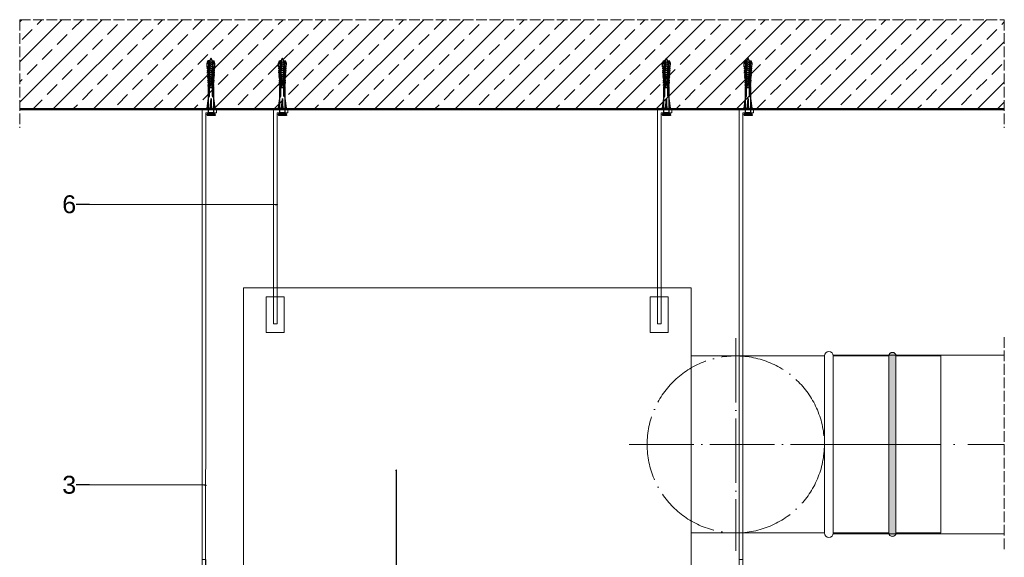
# Model space of a CAD drawing. Header units: millimetres. Extents: x 2242 to 4133, y 3505 to 4669.
# Tile 2 of 3: x 2242 to 3342, y 4068 to 4669. Entities that reach past the tile are written whole.
import ezdxf
from ezdxf import colors
from ezdxf.entities.mleader import LeaderData, LeaderLine
from ezdxf.math import Vec2, Vec3

# ---------------------------------------------------------------- set-up
doc = ezdxf.new("R2010")
doc.units = ezdxf.units.MM
doc.linetypes.add('ACAD_ISO02W100', pattern=[15, 12, -3])
doc.linetypes.add('ACAD_ISO04W100', pattern=[30, 24, -3, 0, -3])
for name, color, linetype, lineweight in [('_RIGIPS AKCESORIA', 7, 'Continuous', 15), ('_RIGIPS KONSTRUKCJA', 7, 'Continuous', 50), ('Koniec', 7, 'ACAD_ISO02W100', 9), ('kreskowanie', 7, 'Continuous', 15), ('os', 7, 'ACAD_ISO04W100', 9), ('Wymiary', 7, 'Continuous', 18)]:
    doc.layers.add(name, color=color, linetype=linetype, lineweight=lineweight)
doc.layers.add('wełna', color=7, linetype='BATTING')
doc.styles.get("Standard").update_dxf_attribs({"font": 'arial.ttf'})
doc.linetypes.add('BATTING', pattern='A,0.00254,-2.54,[134,ltypeshp.shx,S=2.54,R=0,X=-2.54,Y=0],-5.08,[134,ltypeshp.shx,S=2.54,R=180,X=2.54,Y=0],-2.54', length=10.16254)

# ---------------------------------------------------------------- blocks, each defined once
blk = doc.blocks.new('wieszak')
for p, q in [((2361.6, 5698), (2361.5, 5382.8)), ((2365.6, 5698), (2365.5, 5382.8)), ((2361.5, 5474.3), (2361.5, 5337)), ((2365.6, 5474.3), (2365.5, 5340.7)), ((2365.5, 5382.8), (2361.5, 5382.8)), ((2346.9, 5335.7), (2336.1, 5354.5)), ((2352.2, 5334.5), (2339.5, 5356.5))]:
    blk.add_line(p, q)
blk.add_lwpolyline([(2365.5, 5474.3), (2361.5, 5474.3)], close=True)
at = {"color": 253, "lineweight": 0}
for points in [[(2344.6, 5459), (2344.8, 5459.6)], [(2346.6, 5458.4), (2346.5, 5458.4), (2346.3, 5458.5), (2346.2, 5458.5), (2346.1, 5458.5), (2346, 5458.6), (2345.9, 5458.6), (2345.8, 5458.6), (2345.7, 5458.7), (2345.6, 5458.7), (2345.5, 5458.7), (2345.5, 5458.7), (2345.4, 5458.8), (2345.3, 5458.8), (2345.2, 5458.8), (2345.2, 5458.8), (2345.1, 5458.9), (2345, 5458.9), (2345, 5458.9), (2344.9, 5458.9), (2344.9, 5458.9), (2344.8, 5458.9), (2344.8, 5459), (2344.8, 5459), (2344.7, 5459), (2344.7, 5459), (2344.7, 5459), (2344.7, 5459), (2344.6, 5459), (2344.6, 5459), (2344.6, 5459), (2344.6, 5459), (2344.6, 5459), (2344.7, 5459), (2344.7, 5459), (2344.7, 5459), (2344.7, 5459), (2344.8, 5459), (2344.8, 5459), (2344.8, 5459), (2344.9, 5459), (2344.9, 5458.9), (2345, 5458.9), (2345, 5458.9), (2345.1, 5458.9), (2345.2, 5458.9), (2345.2, 5458.9), (2345.3, 5458.8), (2345.4, 5458.8), (2345.5, 5458.8), (2345.5, 5458.8), (2345.6, 5458.7), (2345.7, 5458.7), (2345.8, 5458.7), (2345.9, 5458.7), (2346, 5458.6), (2346.1, 5458.6), (2346.2, 5458.6), (2346.3, 5458.5), (2346.5, 5458.5), (2346.6, 5458.5), (2354.4, 5456.1), (2354.4, 5456)], [(2346.7, 5459), (2354.8, 5456.5), (2354.8, 5456.6), (2346.7, 5459), (2346.6, 5459.1), (2346.5, 5459.1), (2346.4, 5459.1), (2346.3, 5459.2), (2346.2, 5459.2), (2346.1, 5459.2), (2346, 5459.3), (2345.9, 5459.3), (2345.8, 5459.3), (2345.7, 5459.3), (2345.6, 5459.4), (2345.5, 5459.4), (2345.5, 5459.4), (2345.4, 5459.4), (2345.3, 5459.4), (2345.3, 5459.5), (2345.2, 5459.5), (2345.1, 5459.5), (2345.1, 5459.5), (2345, 5459.5), (2345, 5459.5), (2345, 5459.5), (2344.9, 5459.6), (2344.9, 5459.6), (2344.9, 5459.6), (2344.8, 5459.6), (2344.8, 5459.6), (2344.8, 5459.6), (2344.8, 5459.6), (2344.8, 5459.6), (2344.8, 5459.6), (2344.8, 5459.6), (2344.8, 5459.6), (2344.8, 5459.6), (2344.9, 5459.6), (2344.9, 5459.5), (2344.9, 5459.5), (2345, 5459.5), (2345, 5459.5), (2345, 5459.5), (2345.1, 5459.5), (2345.1, 5459.5), (2345.2, 5459.4), (2345.3, 5459.4), (2345.3, 5459.4), (2345.4, 5459.4), (2345.5, 5459.4), (2345.5, 5459.3), (2345.6, 5459.3), (2345.7, 5459.3), (2345.8, 5459.3), (2345.9, 5459.2), (2346, 5459.2), (2346.1, 5459.2), (2346.2, 5459.1), (2346.3, 5459.1), (2346.4, 5459.1), (2346.5, 5459), (2346.6, 5459), (2346.7, 5459)], [(2345.1, 5458.9), (2345.3, 5459.5)], [(2345.1, 5458.8), (2345.3, 5459.4)], [(2346.7, 5459), (2346.6, 5458.4), (2354.4, 5456)], [(2346.6, 5458.5), (2346.7, 5459)], [(2354.4, 5456.1), (2354.6, 5456), (2354.8, 5455.9)], [(2354.8, 5455.9), (2354.6, 5456), (2354.4, 5456)], [(2354.5, 5456), (2354.5, 5456.1)], [(2354.6, 5456), (2354.6, 5456)], [(2355.2, 5456.4), (2355, 5456.5), (2354.8, 5456.6)], [(2354.8, 5456.5), (2355, 5456.5), (2355.2, 5456.4)], [(2354.9, 5456.5), (2354.9, 5456.6)], [(2355, 5456.5), (2355, 5456.5)], [(2355.1, 5456.4), (2355.1, 5456.5)], [(2355.2, 5456.4), (2373, 5442.5), (2373, 5442.6), (2355.2, 5456.4), (2355.2, 5456.4)], [(2355.2, 5456.4), (2355.2, 5456.4)], [(2354.7, 5455.9), (2354.7, 5456)], [(2372, 5442.5), (2354.8, 5455.9), (2354.8, 5455.9), (2372, 5442.6), (2372, 5442.5)], [(2354.8, 5455.9), (2354.8, 5455.9)], [(2361.6, 5450.6), (2362, 5451.1)], [(2363.4, 5449.2), (2363.4, 5449.2), (2363.5, 5449.1), (2363.6, 5449), (2363.7, 5449), (2363.7, 5448.9), (2363.8, 5448.9), (2363.9, 5448.8), (2363.9, 5448.8), (2364, 5448.7), (2364.1, 5448.7), (2364.1, 5448.6), (2364.2, 5448.5), (2364.3, 5448.5), (2364.3, 5448.4), (2364.4, 5448.4), (2364.5, 5448.4), (2364.5, 5448.3), (2364.6, 5448.3), (2364.6, 5448.2), (2364.7, 5448.2), (2364.7, 5448.2), (2364.8, 5448.1), (2364.8, 5448.1), (2364.9, 5448), (2364.9, 5448), (2364.9, 5448), (2365, 5448), (2365, 5447.9), (2365, 5447.9), (2365.1, 5447.9), (2365.1, 5447.9), (2365.1, 5447.9), (2365.1, 5447.9), (2365.1, 5447.8), (2365.1, 5447.8), (2365.1, 5447.8), (2365.2, 5447.8), (2365.2, 5447.8), (2365.1, 5447.8), (2365.1, 5447.8), (2365.1, 5447.9), (2365.1, 5447.9), (2365.1, 5447.9), (2365.1, 5447.9), (2365, 5447.9), (2365, 5447.9), (2365, 5448), (2364.9, 5448), (2364.9, 5448), (2364.9, 5448), (2364.8, 5448.1), (2364.8, 5448.1), (2364.7, 5448.2), (2364.7, 5448.2), (2364.6, 5448.2), (2364.6, 5448.3), (2364.5, 5448.3), (2364.5, 5448.4), (2364.4, 5448.4), (2364.4, 5448.4), (2364.3, 5448.5), (2364.2, 5448.5), (2364.2, 5448.6), (2364.1, 5448.7), (2364, 5448.7), (2364, 5448.8), (2363.9, 5448.8), (2363.8, 5448.9), (2363.8, 5448.9), (2363.7, 5449), (2363.6, 5449), (2363.5, 5449.1), (2363.5, 5449.2), (2363.4, 5449.2), (2363.3, 5449.3), (2363.2, 5449.3), (2363.2, 5449.4), (2363.1, 5449.4), (2363, 5449.5), (2363, 5449.5), (2362.9, 5449.6), (2362.8, 5449.7), (2362.7, 5449.7), (2362.7, 5449.8), (2362.6, 5449.8), (2362.5, 5449.9), (2362.5, 5449.9), (2362.4, 5450), (2362.4, 5450), (2362.3, 5450.1), (2362.2, 5450.1), (2362.2, 5450.1), (2362.1, 5450.2), (2362.1, 5450.2), (2362, 5450.3), (2362, 5450.3), (2361.9, 5450.3), (2361.9, 5450.4), (2361.9, 5450.4), (2361.8, 5450.4), (2361.8, 5450.4), (2361.8, 5450.5), (2361.7, 5450.5), (2361.7, 5450.5), (2361.7, 5450.5), (2361.7, 5450.5), (2361.6, 5450.6), (2361.6, 5450.6), (2361.6, 5450.6), (2361.6, 5450.6), (2361.6, 5450.6), (2361.6, 5450.6), (2361.6, 5450.6), (2361.6, 5450.6), (2361.7, 5450.5), (2361.7, 5450.5), (2361.7, 5450.5), (2361.7, 5450.5), (2361.7, 5450.5), (2361.8, 5450.4), (2361.8, 5450.4), (2361.8, 5450.4), (2361.9, 5450.4), (2361.9, 5450.3), (2362, 5450.3), (2362, 5450.3), (2362.1, 5450.2), (2362.1, 5450.2), (2362.2, 5450.1), (2362.2, 5450.1), (2362.3, 5450.1), (2362.3, 5450), (2362.4, 5450), (2362.5, 5449.9), (2362.5, 5449.9), (2362.6, 5449.8), (2362.7, 5449.8), (2362.7, 5449.7), (2362.8, 5449.7), (2362.9, 5449.6), (2362.9, 5449.5), (2363, 5449.5), (2363.1, 5449.4), (2363.1, 5449.4), (2363.2, 5449.3), (2363.3, 5449.3), (2363.4, 5449.2)], [(2363.8, 5449.7), (2363.8, 5449.6), (2363.9, 5449.6), (2364, 5449.5), (2364, 5449.5), (2364.1, 5449.4), (2364.2, 5449.4), (2364.3, 5449.3), (2364.3, 5449.3), (2364.4, 5449.2), (2364.5, 5449.1), (2364.5, 5449.1), (2364.6, 5449), (2364.7, 5449), (2364.7, 5448.9), (2364.8, 5448.9), (2364.8, 5448.9), (2364.9, 5448.8), (2365, 5448.8), (2365, 5448.7), (2365.1, 5448.7), (2365.1, 5448.6), (2365.2, 5448.6), (2365.2, 5448.6), (2365.2, 5448.5), (2365.3, 5448.5), (2365.3, 5448.5), (2365.3, 5448.5), (2365.4, 5448.4), (2365.4, 5448.4), (2365.4, 5448.4), (2365.5, 5448.4), (2365.5, 5448.4), (2365.5, 5448.4), (2365.5, 5448.3), (2365.5, 5448.3), (2365.5, 5448.3), (2365.5, 5448.3), (2365.5, 5448.3), (2365.5, 5448.3), (2365.5, 5448.3), (2365.5, 5448.3), (2365.5, 5448.4), (2365.5, 5448.4), (2365.5, 5448.4), (2365.4, 5448.4), (2365.4, 5448.4), (2365.4, 5448.4), (2365.4, 5448.5), (2365.3, 5448.5), (2365.3, 5448.5), (2365.3, 5448.5), (2365.2, 5448.6), (2365.2, 5448.6), (2365.1, 5448.6), (2365.1, 5448.7), (2365, 5448.7), (2365, 5448.8), (2364.9, 5448.8), (2364.9, 5448.9), (2364.8, 5448.9), (2364.8, 5448.9), (2364.7, 5449), (2364.6, 5449), (2364.6, 5449.1), (2364.5, 5449.1), (2364.4, 5449.2), (2364.4, 5449.3), (2364.3, 5449.3), (2364.2, 5449.4), (2364.1, 5449.4), (2364.1, 5449.5), (2364, 5449.5), (2363.9, 5449.6), (2363.9, 5449.6), (2363.8, 5449.7), (2363.7, 5449.8), (2363.6, 5449.8), (2363.6, 5449.9), (2363.5, 5449.9), (2363.4, 5450), (2363.3, 5450), (2363.3, 5450.1), (2363.2, 5450.2), (2363.1, 5450.2), (2363.1, 5450.3), (2363, 5450.3), (2362.9, 5450.4), (2362.9, 5450.4), (2362.8, 5450.5), (2362.7, 5450.5), (2362.7, 5450.6), (2362.6, 5450.6), (2362.6, 5450.6), (2362.5, 5450.7), (2362.5, 5450.7), (2362.4, 5450.8), (2362.4, 5450.8), (2362.3, 5450.8), (2362.3, 5450.9), (2362.2, 5450.9), (2362.2, 5450.9), (2362.2, 5450.9), (2362.1, 5451), (2362.1, 5451), (2362.1, 5451), (2362.1, 5451), (2362.1, 5451), (2362, 5451.1), (2362, 5451.1), (2362, 5451.1), (2362, 5451.1), (2362, 5451.1), (2362, 5451.1), (2362, 5451.1), (2362, 5451.1), (2362, 5451.1), (2362, 5451), (2362.1, 5451), (2362.1, 5451), (2362.1, 5451), (2362.1, 5451), (2362.2, 5450.9), (2362.2, 5450.9), (2362.2, 5450.9), (2362.3, 5450.9), (2362.3, 5450.8), (2362.4, 5450.8), (2362.4, 5450.8), (2362.5, 5450.7), (2362.5, 5450.7), (2362.5, 5450.6), (2362.6, 5450.6), (2362.7, 5450.6), (2362.7, 5450.5), (2362.8, 5450.5), (2362.8, 5450.4), (2362.9, 5450.4), (2363, 5450.3), (2363, 5450.3), (2363.1, 5450.2), (2363.2, 5450.2), (2363.2, 5450.1), (2363.3, 5450), (2363.4, 5450), (2363.5, 5449.9), (2363.5, 5449.9), (2363.6, 5449.8), (2363.7, 5449.8), (2363.8, 5449.7)], [(2363.4, 5449.2), (2363.8, 5449.7)], [(2363.4, 5449.2), (2363.8, 5449.7)], [(2365.2, 5447.8), (2365.5, 5448.3)], [(2372, 5442.6), (2372.2, 5442.4), (2372.3, 5442.2), (2372.4, 5442), (2372.4, 5441.7)], [(2372.4, 5441.7), (2372.4, 5441.9), (2372.3, 5442.1), (2372.2, 5442.3), (2372, 5442.5)], [(2372.2, 5442.3), (2372.2, 5442.4)], [(2372.3, 5442.1), (2372.3, 5442.2)], [(2372.4, 5441.9), (2372.4, 5442)], [(2372.4, 5417.6), (2372.4, 5441.7), (2372.4, 5441.7), (2372.4, 5417.7), (2372.4, 5417.6)], [(2372.4, 5441.7), (2372.4, 5441.7)], [(2372.4, 5437.9), (2372.4, 5438.3), (2372.4, 5438.7), (2372.4, 5439), (2372.4, 5439.4), (2372.4, 5439.7), (2372.4, 5440), (2372.4, 5440.2), (2372.4, 5440.3), (2372.4, 5440.4), (2372.4, 5440.4), (2372.4, 5440.4), (2372.4, 5440.3), (2372.4, 5440.2), (2372.4, 5440), (2372.4, 5439.7), (2372.4, 5439.4), (2372.4, 5439), (2372.4, 5438.7), (2372.4, 5438.3), (2372.4, 5437.9), (2373.4, 5437.9)], [(2372.4, 5437.9), (2372.4, 5438.3), (2372.4, 5438.7), (2372.4, 5439), (2372.4, 5439.4), (2372.4, 5439.7), (2372.4, 5440), (2372.4, 5440.2), (2372.4, 5440.3), (2372.4, 5440.4), (2372.4, 5440.4), (2372.4, 5440.4), (2372.4, 5440.3), (2372.4, 5440.2), (2372.4, 5440), (2372.4, 5439.7), (2372.4, 5439.4), (2372.4, 5439), (2372.4, 5438.7), (2372.4, 5438.3), (2372.4, 5437.9), (2373.4, 5437.9)], [(2373.4, 5439.7), (2372.4, 5439.7), (2373.4, 5439.7)], [(2373.4, 5439.7), (2372.4, 5439.7), (2373.4, 5439.7)], [(2372.4, 5436.3), (2372.4, 5436), (2372.4, 5435.6), (2372.4, 5435.3), (2372.4, 5435), (2372.4, 5434.8), (2372.4, 5434.6), (2372.4, 5434.4), (2372.4, 5434.3), (2372.4, 5434.3), (2372.4, 5434.3), (2372.4, 5434.4), (2372.4, 5434.6), (2372.4, 5434.8), (2372.4, 5435), (2372.4, 5435.3), (2372.4, 5435.6), (2372.4, 5436), (2372.4, 5436.3), (2372.4, 5436.7), (2372.4, 5437), (2372.4, 5437.4), (2372.4, 5437.6), (2372.4, 5437.9), (2372.4, 5438.1), (2372.4, 5438.3), (2372.4, 5438.3), (2372.4, 5438.4), (2372.4, 5438.3), (2372.4, 5438.3), (2372.4, 5438.1), (2372.4, 5437.9), (2372.4, 5437.6), (2372.4, 5437.4), (2372.4, 5437), (2372.4, 5436.7), (2372.4, 5436.3)], [(2373.4, 5441.7), (2373.4, 5442), (2373.3, 5442.2), (2373.2, 5442.4), (2373, 5442.6)], [(2373, 5442.5), (2373.2, 5442.3), (2373.3, 5442.1), (2373.4, 5441.9), (2373.4, 5441.7)], [(2373.2, 5442.3), (2373.2, 5442.4)], [(2373.3, 5442.1), (2373.3, 5442.2)], [(2373.4, 5441.9), (2373.4, 5442)], [(2373.4, 5441.7), (2373.4, 5417.6), (2373.4, 5417.7), (2373.4, 5441.7), (2373.4, 5441.7)], [(2373.4, 5441.7), (2373.4, 5441.7)], [(2372.4, 5432.2), (2372.4, 5432.2), (2372.4, 5432), (2372.4, 5431.8), (2372.4, 5431.6), (2372.4, 5431.3), (2372.4, 5431), (2372.4, 5430.6), (2372.4, 5430.3), (2372.4, 5429.9), (2372.4, 5429.5), (2372.4, 5429.1), (2372.4, 5428.7), (2372.4, 5428.3), (2372.4, 5428), (2372.4, 5427.7), (2372.4, 5427.5), (2372.4, 5427.3), (2372.4, 5427.2), (2372.4, 5427.1), (2372.4, 5427.1), (2372.4, 5427.2), (2372.4, 5427.3), (2372.4, 5427.5), (2372.4, 5427.8), (2372.4, 5428), (2372.4, 5428.4), (2372.4, 5428.7), (2372.4, 5429.1), (2372.4, 5429.5), (2372.4, 5429.9), (2372.4, 5430.3), (2372.4, 5430.7), (2372.4, 5431), (2372.4, 5431.3), (2372.4, 5431.6), (2372.4, 5431.9), (2372.4, 5432), (2372.4, 5432.2), (2372.4, 5432.2)], [(2372.4, 5429.7), (2373.4, 5429.7)], [(2372.4, 5429.7), (2373.4, 5429.7)], [(2372.4, 5427.1), (2373.4, 5427.1)], [(2372.4, 5423), (2372.4, 5422.7), (2372.4, 5422.3), (2372.4, 5422), (2372.4, 5421.7), (2372.4, 5421.5), (2372.4, 5421.3), (2372.4, 5421.1), (2372.4, 5421), (2372.4, 5421), (2372.4, 5421), (2372.4, 5421.1), (2372.4, 5421.3), (2372.4, 5421.5), (2372.4, 5421.7), (2372.4, 5422), (2372.4, 5422.3), (2372.4, 5422.7), (2372.4, 5423), (2372.4, 5423.4), (2372.4, 5423.7), (2372.4, 5424.1), (2372.4, 5424.4), (2372.4, 5424.6), (2372.4, 5424.8), (2372.4, 5425), (2372.4, 5425.1), (2372.4, 5425.1), (2372.4, 5425.1), (2372.4, 5425), (2372.4, 5424.8), (2372.4, 5424.6), (2372.4, 5424.4), (2372.4, 5424.1), (2372.4, 5423.7), (2372.4, 5423.4), (2372.4, 5423)], [(2373.4, 5429.5), (2373.4, 5429.1), (2373.4, 5428.7), (2373.4, 5428.3), (2373.4, 5427.9), (2373.4, 5427.6), (2373.4, 5427.3), (2373.4, 5427.1), (2373.4, 5426.9), (2373.4, 5426.8), (2373.4, 5426.7), (2373.4, 5426.6), (2373.4, 5426.7), (2373.4, 5426.8), (2373.4, 5426.9), (2373.4, 5427.1), (2373.4, 5427.3), (2373.4, 5427.6), (2373.4, 5427.9), (2373.4, 5428.3), (2373.4, 5428.7), (2373.4, 5429.1), (2373.4, 5429.5), (2373.4, 5429.9), (2373.4, 5430.2), (2373.4, 5430.6), (2373.4, 5431), (2373.4, 5431.3), (2373.4, 5431.6), (2373.4, 5431.8), (2373.4, 5432), (2373.4, 5432.2), (2373.4, 5432.2), (2373.4, 5432.3), (2373.4, 5432.2), (2373.4, 5432.2), (2373.4, 5432), (2373.4, 5431.8), (2373.4, 5431.6), (2373.4, 5431.3), (2373.4, 5431), (2373.4, 5430.6), (2373.4, 5430.2), (2373.4, 5429.9), (2373.4, 5429.5)], [(2373.4, 5432.2), (2373.4, 5432.2), (2373.4, 5432.2), (2373.4, 5432), (2373.4, 5431.9), (2373.4, 5431.6), (2373.4, 5431.3), (2373.4, 5431), (2373.4, 5430.7), (2373.4, 5430.3), (2373.4, 5429.9), (2373.4, 5429.5), (2373.4, 5429.1), (2373.4, 5428.7), (2373.4, 5428.4), (2373.4, 5428), (2373.4, 5427.8), (2373.4, 5427.5), (2373.4, 5427.3), (2373.4, 5427.2), (2373.4, 5427.1), (2373.4, 5427.1), (2373.4, 5427.2), (2373.4, 5427.3), (2373.4, 5427.5), (2373.4, 5427.7), (2373.4, 5428), (2373.4, 5428.3), (2373.4, 5428.7), (2373.4, 5429.1), (2373.4, 5429.5), (2373.4, 5429.9), (2373.4, 5430.3), (2373.4, 5430.6), (2373.4, 5431), (2373.4, 5431.3), (2373.4, 5431.6), (2373.4, 5431.8), (2373.4, 5432), (2373.4, 5432.2), (2373.4, 5432.2)], [(2354.8, 5403.4), (2372, 5416.8), (2372, 5416.9), (2354.8, 5403.5), (2354.8, 5403.4)], [(2373, 5416.8), (2355.2, 5402.9), (2355.2, 5403), (2373, 5416.9), (2373, 5416.8)], [(2372, 5416.9), (2372.2, 5417.1), (2372.3, 5417.3), (2372.4, 5417.5), (2372.4, 5417.7)], [(2372.4, 5417.6), (2372.4, 5417.4), (2372.3, 5417.2), (2372.2, 5417), (2372, 5416.8)], [(2372.2, 5417), (2372.2, 5417.1)], [(2372.3, 5417.2), (2372.3, 5417.3)], [(2372.4, 5417.6), (2372.4, 5417.7)], [(2372.4, 5417.4), (2372.4, 5417.5)], [(2373.4, 5417.7), (2373.4, 5417.5), (2373.3, 5417.3), (2373.2, 5417.1), (2373, 5416.9)], [(2373, 5416.8), (2373.2, 5417), (2373.3, 5417.2), (2373.4, 5417.4), (2373.4, 5417.6)], [(2373.2, 5417), (2373.2, 5417.1)], [(2373.3, 5417.2), (2373.3, 5417.3)], [(2373.4, 5417.6), (2373.4, 5417.7)], [(2373.4, 5417.4), (2373.4, 5417.5)], [(2346.7, 5400.3), (2346.6, 5400.9), (2354.4, 5403.3), (2354.4, 5403.3), (2346.6, 5401)], [(2346.7, 5400.4), (2354.8, 5402.8), (2354.8, 5402.8), (2355, 5402.8), (2355.2, 5402.9)], [(2346.7, 5400.3), (2354.8, 5402.8)], [(2354.4, 5403.3), (2354.6, 5403.4), (2354.8, 5403.5)], [(2354.8, 5403.4), (2354.6, 5403.3), (2354.4, 5403.3)], [(2354.5, 5403.3), (2354.5, 5403.4)], [(2354.6, 5403.3), (2354.6, 5403.4)], [(2354.7, 5403.4), (2354.7, 5403.5)], [(2354.8, 5403.4), (2354.8, 5403.5)], [(2355.2, 5403), (2355, 5402.9), (2354.8, 5402.8)], [(2354.9, 5402.8), (2354.9, 5402.9)], [(2355, 5402.8), (2355, 5402.9)], [(2355.1, 5402.9), (2355.1, 5403)], [(2355.2, 5402.9), (2355.2, 5403)], [(2363.4, 5410.2), (2363.3, 5410.1), (2363.2, 5410.1), (2363.1, 5410), (2363.1, 5409.9), (2363, 5409.9), (2362.9, 5409.8), (2362.9, 5409.8), (2362.8, 5409.7), (2362.7, 5409.7), (2362.7, 5409.6), (2362.6, 5409.6), (2362.5, 5409.5), (2362.5, 5409.5), (2362.4, 5409.4), (2362.3, 5409.4), (2362.3, 5409.3), (2362.2, 5409.3), (2362.2, 5409.2), (2362.1, 5409.2), (2362.1, 5409.1), (2362, 5409.1), (2362, 5409.1), (2361.9, 5409), (2361.9, 5409), (2361.8, 5409), (2361.8, 5409), (2361.8, 5408.9), (2361.7, 5408.9), (2361.7, 5408.9), (2361.7, 5408.9), (2361.7, 5408.8), (2361.7, 5408.8), (2361.6, 5408.8), (2361.6, 5408.8), (2361.6, 5408.8), (2361.6, 5408.8), (2361.6, 5408.8), (2361.6, 5408.8), (2361.6, 5408.8), (2361.6, 5408.8), (2361.7, 5408.8), (2361.7, 5408.8), (2361.7, 5408.9), (2361.7, 5408.9), (2361.8, 5408.9), (2361.8, 5408.9), (2361.8, 5409), (2361.9, 5409), (2361.9, 5409), (2361.9, 5409), (2362, 5409.1), (2362, 5409.1), (2362.1, 5409.1), (2362.1, 5409.2), (2362.2, 5409.2), (2362.2, 5409.3), (2362.3, 5409.3), (2362.4, 5409.4), (2362.4, 5409.4), (2362.5, 5409.5), (2362.5, 5409.5), (2362.6, 5409.6), (2362.7, 5409.6), (2362.7, 5409.7), (2362.8, 5409.7), (2362.9, 5409.8), (2363, 5409.8), (2363, 5409.9), (2363.1, 5409.9), (2363.2, 5410), (2363.2, 5410.1), (2363.3, 5410.1), (2363.4, 5410.2), (2363.5, 5410.2), (2363.5, 5410.3), (2363.6, 5410.3), (2363.7, 5410.4), (2363.8, 5410.4), (2363.8, 5410.5), (2363.9, 5410.6), (2364, 5410.6), (2364, 5410.7), (2364.1, 5410.7), (2364.2, 5410.8), (2364.2, 5410.8), (2364.3, 5410.9), (2364.4, 5410.9), (2364.4, 5411), (2364.5, 5411), (2364.5, 5411.1), (2364.6, 5411.1), (2364.6, 5411.1), (2364.7, 5411.2), (2364.7, 5411.2), (2364.8, 5411.3), (2364.8, 5411.3), (2364.9, 5411.3), (2364.9, 5411.4), (2364.9, 5411.4), (2365, 5411.4), (2365, 5411.4), (2365, 5411.5), (2365.1, 5411.5), (2365.1, 5411.5), (2365.1, 5411.5), (2365.1, 5411.5), (2365.1, 5411.5), (2365.1, 5411.5), (2365.2, 5411.5), (2365.1, 5411.5), (2365.1, 5411.5), (2365.1, 5411.5), (2365.1, 5411.5), (2365.1, 5411.5), (2365.1, 5411.5), (2365.1, 5411.5), (2365, 5411.5), (2365, 5411.4), (2365, 5411.4), (2364.9, 5411.4), (2364.9, 5411.4), (2364.9, 5411.3), (2364.8, 5411.3), (2364.8, 5411.3), (2364.7, 5411.2), (2364.7, 5411.2), (2364.6, 5411.1), (2364.6, 5411.1), (2364.5, 5411.1), (2364.5, 5411), (2364.4, 5411), (2364.3, 5410.9), (2364.3, 5410.9), (2364.2, 5410.8), (2364.1, 5410.8), (2364.1, 5410.7), (2364, 5410.7), (2363.9, 5410.6), (2363.9, 5410.6), (2363.8, 5410.5), (2363.7, 5410.4), (2363.7, 5410.4), (2363.6, 5410.3), (2363.5, 5410.3), (2363.4, 5410.2), (2363.4, 5410.2)], [(2361.6, 5408.8), (2362, 5408.3)], [(2363.8, 5409.7), (2363.7, 5409.6), (2363.6, 5409.6), (2363.5, 5409.5), (2363.5, 5409.4), (2363.4, 5409.4), (2363.3, 5409.3), (2363.2, 5409.3), (2363.2, 5409.2), (2363.1, 5409.2), (2363, 5409.1), (2363, 5409.1), (2362.9, 5409), (2362.8, 5409), (2362.8, 5408.9), (2362.7, 5408.9), (2362.7, 5408.8), (2362.6, 5408.8), (2362.5, 5408.7), (2362.5, 5408.7), (2362.5, 5408.7), (2362.4, 5408.6), (2362.4, 5408.6), (2362.3, 5408.6), (2362.3, 5408.5), (2362.2, 5408.5), (2362.2, 5408.5), (2362.2, 5408.4), (2362.1, 5408.4), (2362.1, 5408.4), (2362.1, 5408.4), (2362.1, 5408.3), (2362, 5408.3), (2362, 5408.3), (2362, 5408.3), (2362, 5408.3), (2362, 5408.3), (2362, 5408.3), (2362, 5408.3), (2362, 5408.3), (2362, 5408.3), (2362, 5408.3), (2362.1, 5408.3), (2362.1, 5408.3), (2362.1, 5408.4), (2362.1, 5408.4), (2362.1, 5408.4), (2362.2, 5408.4), (2362.2, 5408.5), (2362.2, 5408.5), (2362.3, 5408.5), (2362.3, 5408.6), (2362.4, 5408.6), (2362.4, 5408.6), (2362.5, 5408.7), (2362.5, 5408.7), (2362.6, 5408.7), (2362.6, 5408.8), (2362.7, 5408.8), (2362.7, 5408.9), (2362.8, 5408.9), (2362.9, 5409), (2362.9, 5409), (2363, 5409.1), (2363.1, 5409.1), (2363.1, 5409.2), (2363.2, 5409.2), (2363.3, 5409.3), (2363.3, 5409.3), (2363.4, 5409.4), (2363.5, 5409.4), (2363.6, 5409.5), (2363.6, 5409.6), (2363.7, 5409.6), (2363.8, 5409.7), (2363.9, 5409.7), (2363.9, 5409.8), (2364, 5409.8), (2364.1, 5409.9), (2364.1, 5410), (2364.2, 5410), (2364.3, 5410.1), (2364.4, 5410.1), (2364.4, 5410.2), (2364.5, 5410.2), (2364.6, 5410.3), (2364.6, 5410.3), (2364.7, 5410.4), (2364.8, 5410.4), (2364.8, 5410.5), (2364.9, 5410.5), (2364.9, 5410.6), (2365, 5410.6), (2365, 5410.6), (2365.1, 5410.7), (2365.1, 5410.7), (2365.2, 5410.8), (2365.2, 5410.8), (2365.3, 5410.8), (2365.3, 5410.9), (2365.3, 5410.9), (2365.4, 5410.9), (2365.4, 5410.9), (2365.4, 5411), (2365.4, 5411), (2365.5, 5411), (2365.5, 5411), (2365.5, 5411), (2365.5, 5411), (2365.5, 5411), (2365.5, 5411), (2365.5, 5411.1), (2365.5, 5411), (2365.5, 5411), (2365.5, 5411), (2365.5, 5411), (2365.5, 5411), (2365.5, 5411), (2365.5, 5411), (2365.4, 5411), (2365.4, 5411), (2365.4, 5410.9), (2365.3, 5410.9), (2365.3, 5410.9), (2365.3, 5410.9), (2365.2, 5410.8), (2365.2, 5410.8), (2365.2, 5410.8), (2365.1, 5410.7), (2365.1, 5410.7), (2365, 5410.6), (2365, 5410.6), (2364.9, 5410.6), (2364.8, 5410.5), (2364.8, 5410.5), (2364.7, 5410.4), (2364.7, 5410.4), (2364.6, 5410.3), (2364.5, 5410.3), (2364.5, 5410.2), (2364.4, 5410.2), (2364.3, 5410.1), (2364.3, 5410.1), (2364.2, 5410), (2364.1, 5410), (2364, 5409.9), (2364, 5409.8), (2363.9, 5409.8), (2363.8, 5409.7), (2363.8, 5409.7)], [(2363.4, 5410.2), (2363.8, 5409.7)], [(2363.4, 5410.2), (2363.8, 5409.7)], [(2365.2, 5411.5), (2365.5, 5411.1)], [(2346.6, 5400.9), (2346.5, 5400.9), (2346.3, 5400.8), (2346.2, 5400.8), (2346.1, 5400.8), (2346, 5400.7), (2345.9, 5400.7), (2345.8, 5400.7), (2345.7, 5400.6), (2345.6, 5400.6), (2345.5, 5400.6), (2345.5, 5400.6), (2345.4, 5400.6), (2345.3, 5400.5), (2345.2, 5400.5), (2345.2, 5400.5), (2345.1, 5400.5), (2345, 5400.5), (2345, 5400.4), (2344.9, 5400.4), (2344.9, 5400.4), (2344.8, 5400.4), (2344.8, 5400.4), (2344.8, 5400.4), (2344.7, 5400.4), (2344.7, 5400.4), (2344.7, 5400.4), (2344.7, 5400.4), (2344.6, 5400.4), (2344.6, 5400.4), (2344.6, 5400.4), (2344.6, 5400.4), (2344.6, 5400.4), (2344.6, 5400.4), (2344.7, 5400.4), (2344.7, 5400.4), (2344.7, 5400.4), (2344.7, 5400.4), (2344.8, 5400.4), (2344.8, 5400.4), (2344.8, 5400.4), (2344.9, 5400.4), (2344.9, 5400.5), (2345, 5400.5), (2345, 5400.5), (2345.1, 5400.5), (2345.2, 5400.5), (2345.2, 5400.6), (2345.3, 5400.6), (2345.4, 5400.6), (2345.5, 5400.6), (2345.5, 5400.7), (2345.6, 5400.7), (2345.7, 5400.7), (2345.8, 5400.7), (2345.9, 5400.8), (2346, 5400.8), (2346.1, 5400.8), (2346.2, 5400.9), (2346.3, 5400.9), (2346.5, 5400.9), (2346.6, 5401)], [(2344.6, 5400.4), (2344.8, 5399.8)], [(2346.7, 5400.4), (2346.6, 5400.4), (2346.5, 5400.3), (2346.4, 5400.3), (2346.3, 5400.3), (2346.2, 5400.2), (2346.1, 5400.2), (2346, 5400.2), (2345.9, 5400.1), (2345.8, 5400.1), (2345.7, 5400.1), (2345.6, 5400.1), (2345.5, 5400), (2345.5, 5400), (2345.4, 5400), (2345.3, 5400), (2345.3, 5400), (2345.2, 5399.9), (2345.1, 5399.9), (2345.1, 5399.9), (2345, 5399.9), (2345, 5399.9), (2345, 5399.9), (2344.9, 5399.8), (2344.9, 5399.8), (2344.9, 5399.8), (2344.8, 5399.8), (2344.8, 5399.8), (2344.8, 5399.8), (2344.8, 5399.8), (2344.8, 5399.8), (2344.8, 5399.8), (2344.8, 5399.8), (2344.8, 5399.8), (2344.8, 5399.8), (2344.8, 5399.8), (2344.9, 5399.8), (2344.9, 5399.8), (2344.9, 5399.8), (2345, 5399.8), (2345, 5399.8), (2345, 5399.9), (2345.1, 5399.9), (2345.1, 5399.9), (2345.2, 5399.9), (2345.3, 5399.9), (2345.3, 5399.9), (2345.4, 5400), (2345.5, 5400), (2345.5, 5400), (2345.6, 5400), (2345.7, 5400), (2345.8, 5400.1), (2345.9, 5400.1), (2346, 5400.1), (2346.1, 5400.1), (2346.2, 5400.2), (2346.3, 5400.2), (2346.4, 5400.2), (2346.5, 5400.3), (2346.6, 5400.3), (2346.7, 5400.3)], [(2345.1, 5400.5), (2345.3, 5400)], [(2345.1, 5400.5), (2345.3, 5399.9)], [(2346.6, 5401), (2346.7, 5400.4)]]:
    blk.add_lwpolyline(points, dxfattribs=at)
for centre, radius, start, end in [((2356, 5339.1), 9.7, 200.1981, 9.7997), ((2356.1, 5338.7), 5.72, 227.4354, 342.5624)]:
    blk.add_arc(centre, radius, start, end)
at = {"layer": 'wełna'}
blk.add_line((2336.1, 5354.5), (2339.5, 5356.5), dxfattribs=at)
blk = doc.blocks.new('_Dot')
at = {"color": 0, "linetype": 'ByBlock', "lineweight": -2}
blk.add_line((-0.5, 0), (-1, 0), dxfattribs=at)
at = {"color": 0, "linetype": 'ByBlock', "const_width": 0.5}
blk.add_lwpolyline([(-0.25, 0, 1), (0.25, 0, 1)], format="xyb", close=True, dxfattribs=at)
blk = doc.blocks.new('skrzynka rozprezna')
at = {"layer": '_RIGIPS AKCESORIA'}
h = blk.add_hatch(color=256, dxfattribs=at)
h.dxf.hatch_style = 1
h.paths.add_polyline_path([(3221.4, 4293.4, 1), (3213.4, 4293.4), (3213.4, 4194.4), (3221.4, 4194.4)])
h.paths.add_polyline_path([(3221.4, 4194.4), (3213.4, 4194.4), (3213.4, 4095.4, 1), (3221.4, 4095.4)])
for p, q in [((2492.4, 4369.4), (2992.4, 4369.4)), ((2492.4, 4019.4), (2492.4, 4369.4)), ((2992.4, 4369.4), (2992.4, 4019.4)), ((2992.4, 4293.4), (3141.4, 4293.4)), ((3141.4, 4293.4), (3141.4, 4095.4)), ((3151.4, 4293.4), (3213.4, 4293.4)), ((3151.4, 4293.4), (3151.4, 4095.4)), ((3213.4, 4293.4), (3213.4, 4095.4)), ((3221.4, 4293.4), (3271.4, 4293.4)), ((3221.4, 4293.4), (3221.4, 4095.4)), ((3271.4, 4293.4), (3271.4, 4095.4)), ((2992.4, 4095.4), (3141.4, 4095.4)), ((3151.4, 4095.4), (3213.4, 4095.4)), ((3221.4, 4095.4), (3271.4, 4095.4)), ((2992.4, 4019.4), (2492.4, 4019.4)), ((2617.4, 4019.4), (2617.4, 3969.4)), ((2867.4, 4019.4), (2867.4, 3969.4)), ((2867.4, 3969.4), (2617.4, 3969.4))]:
    blk.add_line(p, q, dxfattribs=at)
for centre, radius, start, end in [((3146.4, 4293.4), 5, 0, 180), ((3217.4, 4293.4), 4, 0, 180), ((3146.4, 4095.4), 5, 180, 0), ((3217.4, 4095.4), 4, 180, 0)]:
    blk.add_arc(centre, radius, start, end, dxfattribs=at)
at = {"layer": 'os', "ltscale": 3}
for p, q in [((3042.4, 4313.4), (3042.4, 4075.4)), ((2923.4, 4194.4), (3271.4, 4194.4)), ((2742.4, 4039.4), (2742.4, 3949.4))]:
    blk.add_line(p, q, dxfattribs=at)
blk.add_circle((3042.4, 4194.4), 99, dxfattribs=at)
blk = doc.blocks.new('kolek rozprezny komplet 60')
for p, q in [((390.7, 217), (390.8, 218.9)), ((393.8, 218.8), (390.7, 218)), ((393.2, 216.9), (390.7, 217)), ((393.2, 214), (390.7, 213.9)), ((390.7, 213.9), (390.8, 212)), ((393.8, 212.1), (390.7, 212.9)), ((393.8, 219.9), (390.8, 218.9)), ((393.8, 211.1), (390.8, 212)), ((391.7, 217), (392.7, 217)), ((392.7, 217), (391.7, 214)), ((391.7, 214), (391.7, 213.5)), ((391.7, 213.5), (392.1, 214)), ((392.7, 217), (392.1, 214)), ((393.1, 217), (392.1, 214)), ((392.1, 214), (393.7, 214)), ((392.7, 217), (393, 217.5)), ((393.1, 217), (393, 217.5)), ((393.1, 217), (394.7, 217)), ((393.7, 217.4), (393.8, 219.9)), ((420.5, 216.6), (393.7, 218)), ((417.4, 216.1), (393.7, 217.4)), ((394.7, 217), (393.7, 214)), ((417.4, 214.8), (393.7, 213.5)), ((420.5, 214.4), (393.7, 212.9)), ((393.7, 214), (393.7, 213.5)), ((393.7, 213.5), (393.8, 211.1)), ((397.4, 219.7), (393.8, 219.9)), ((393.8, 213.6), (394.1, 214)), ((397.4, 211.2), (393.8, 211.1)), ((394.7, 217), (394.1, 214)), ((395.1, 217), (394.1, 214)), ((394.1, 214), (396.1, 214)), ((394.7, 217), (394.9, 217.3)), ((395.1, 217), (395.1, 217.3)), ((395.1, 217), (397.1, 217)), ((397.1, 217), (396.1, 214)), ((396.1, 214), (396.1, 213.7)), ((396.3, 213.7), (396.5, 214)), ((397.1, 217), (396.5, 214)), ((397.5, 217), (396.5, 214)), ((396.5, 214), (398.5, 214)), ((397.1, 217), (397.2, 217.2)), ((397.3, 217.8), (397.4, 219.7)), ((397.3, 213.1), (397.4, 211.2)), ((397.5, 217), (397.5, 217.2)), ((397.5, 217), (399.5, 217)), ((397.7, 217.1), (397.7, 217.7)), ((397.7, 213.8), (397.7, 213.2)), ((399, 219.6), (397.8, 219)), ((399, 211.3), (397.8, 211.9)), ((398.5, 217.1), (398.5, 217.7)), ((399.5, 217), (398.5, 214)), ((398.5, 214), (398.5, 213.8)), ((398.5, 213.8), (398.5, 213.2)), ((398.8, 213.8), (398.9, 214)), ((398.9, 217.7), (399, 219.6)), ((399.5, 217), (398.9, 214)), ((399.9, 217), (398.9, 214)), ((398.9, 214), (400.9, 214)), ((398.9, 213.2), (399, 211.3)), ((399.8, 219.5), (399, 219.6)), ((399.8, 211.4), (399, 211.3)), ((399.5, 217), (399.5, 217)), ((399.7, 217.6), (399.8, 219.5)), ((399.7, 213.3), (399.8, 211.4)), ((399.9, 217), (401.4, 217)), ((399.9, 217), (399.9, 217)), ((400.1, 217), (400.1, 217.6)), ((400.1, 213.9), (400.1, 213.3)), ((401.4, 219.5), (400.2, 218.8)), ((401.4, 211.4), (400.2, 212.1)), ((400.9, 217), (400.9, 217.6)), ((401.9, 216.9), (400.9, 214)), ((400.9, 214), (400.9, 213.9)), ((400.9, 213.9), (400.9, 213.3)), ((401.3, 217.6), (401.4, 219.5)), ((401.9, 216.9), (401.3, 214)), ((402.3, 216.9), (401.3, 214)), ((401.3, 214), (401.4, 214)), ((401.3, 213.9), (401.3, 214)), ((401.3, 213.3), (401.4, 211.4)), ((402.2, 219.4), (401.4, 219.5)), ((402.2, 211.5), (401.4, 211.4)), ((402.1, 217.5), (402.2, 219.4)), ((402.1, 213.4), (402.2, 211.5)), ((402.5, 216.9), (402.5, 217.5)), ((402.5, 214), (402.5, 213.4)), ((403.8, 219.3), (402.6, 218.7)), ((403.8, 211.6), (402.6, 212.2)), ((403.3, 216.9), (403.3, 217.5)), ((404.2, 216.8), (403.3, 214.1)), ((403.3, 214), (403.3, 213.5)), ((403.7, 217.4), (403.8, 219.3)), ((404.2, 216.8), (403.7, 214.1)), ((404.6, 216.8), (403.7, 214.1)), ((403.7, 213.5), (403.8, 211.6)), ((404.6, 219.3), (403.8, 219.3)), ((404.6, 211.6), (403.8, 211.6)), ((404.5, 217.4), (404.6, 219.3)), ((404.5, 213.5), (404.6, 211.6)), ((404.9, 216.8), (404.9, 217.4)), ((404.9, 214.1), (404.9, 213.5)), ((406.2, 219.2), (405, 218.6)), ((406.2, 211.7), (405, 212.3)), ((405.7, 216.7), (405.7, 217.3)), ((405.7, 214.2), (405.7, 213.6)), ((406.6, 216.7), (405.8, 214.2)), ((406.1, 217.3), (406.2, 219.2)), ((406.6, 216.7), (406.1, 214.2)), ((406.1, 213.6), (406.2, 211.7)), ((407, 219.2), (406.2, 219.2)), ((407, 216.7), (406.2, 214.2)), ((407, 211.7), (406.2, 211.7)), ((406.9, 217.3), (407, 219.2)), ((406.9, 213.6), (407, 211.7)), ((407.3, 216.6), (407.3, 217.2)), ((407.3, 214.3), (407.3, 213.7)), ((408.6, 219.1), (407.4, 218.5)), ((408.6, 211.8), (407.4, 212.4)), ((408.1, 216.6), (408.1, 217.2)), ((408.1, 214.3), (408.1, 213.7)), ((408.9, 216.6), (408.2, 214.3)), ((408.5, 217.2), (408.6, 219.1)), ((409, 216.6), (408.5, 214.3)), ((408.5, 213.7), (408.6, 211.8)), ((409.4, 219), (408.6, 219.1)), ((409.3, 216.5), (408.6, 214.3)), ((409.4, 211.9), (408.6, 211.8)), ((409.3, 217.1), (409.4, 219)), ((409.3, 213.8), (409.4, 211.9)), ((409.7, 216.5), (409.7, 217.1)), ((409.7, 214.4), (409.7, 213.8)), ((411, 219), (409.8, 218.3)), ((411, 212), (409.8, 212.6)), ((410.5, 216.5), (410.5, 217.1)), ((410.5, 214.4), (410.5, 213.8)), ((411.3, 216.4), (410.6, 214.4)), ((410.9, 217.1), (411, 219)), ((410.9, 213.8), (411, 212)), ((411.4, 216.4), (411, 214.5)), ((411.7, 216.4), (411, 214.5)), ((412.6, 218.9), (411.4, 218.3)), ((412.6, 212), (411.4, 212.6)), ((412.1, 216.4), (412.1, 217)), ((412.1, 214.5), (412.1, 213.9)), ((412.5, 217), (412.6, 218.9)), ((412.5, 213.9), (412.6, 212)), ((413.4, 218.8), (412.6, 218.9)), ((413.4, 212.1), (412.6, 212)), ((412.9, 216.3), (412.9, 216.9)), ((412.9, 214.6), (412.9, 214)), ((413.7, 216.3), (413.1, 214.6)), ((413.3, 216.9), (413.4, 218.8)), ((413.3, 214), (413.4, 212.1)), ((413.7, 216.3), (413.4, 214.6)), ((414.1, 216.3), (413.5, 214.6)), ((415, 218.7), (413.8, 218.1)), ((415, 212.2), (413.8, 212.8)), ((414.5, 216.3), (414.5, 216.9)), ((414.5, 214.6), (414.5, 214)), ((414.9, 216.8), (415, 218.7)), ((414.9, 214.1), (415, 212.2)), ((415.8, 218.7), (415, 218.7)), ((415.8, 212.2), (415, 212.2)), ((415.3, 216.2), (415.3, 216.8)), ((415.3, 214.7), (415.3, 214.1)), ((416, 216.2), (415.5, 214.7)), ((415.7, 216.8), (415.8, 218.7)), ((415.7, 214.1), (415.8, 212.2)), ((416.1, 216.2), (415.8, 214.7)), ((416.4, 216.2), (415.9, 214.7)), ((417.4, 218.6), (416.2, 218)), ((417.4, 212.3), (416.2, 212.9)), ((417.3, 216.7), (417.4, 218.6)), ((417.3, 214.2), (417.4, 212.3)), ((418.2, 218.6), (417.4, 218.6)), ((418.2, 212.3), (417.4, 212.3)), ((418.2, 215.6), (418, 214.9)), ((418.1, 216.7), (418.2, 218.6)), ((418.1, 214.2), (418.2, 212.3)), ((419.8, 218.5), (418.6, 217.9)), ((419.8, 212.4), (418.6, 213)), ((419.7, 216.6), (419.8, 218.5)), ((431.4, 218), (419.7, 218)), ((430.2, 217.2), (419.7, 217.2)), ((419.7, 214.3), (419.8, 212.4)), ((430.2, 213.8), (419.7, 213.8)), ((431.4, 213), (419.7, 213)), ((448.7, 218.5), (419.8, 218.5)), ((448.7, 212.5), (419.8, 212.5)), ((420.5, 217.2), (420.5, 213.8)), ((420.7, 217.2), (420.7, 213.8)), ((420.9, 217.2), (420.9, 213.8)), ((443.5, 220), (432.8, 218.5)), ((444.3, 216.4), (432.8, 215.5)), ((432.8, 215.5), (443.5, 215.5)), ((444.3, 214.5), (432.8, 215.5)), ((443.5, 211), (432.8, 212.5)), ((443.5, 218.5), (443.5, 220)), ((443.5, 220), (444.3, 218.5)), ((444.3, 216.4), (443.5, 215.5)), ((444.3, 214.5), (443.5, 215.5)), ((443.5, 212.5), (443.5, 211)), ((443.5, 211), (444.3, 212.5)), ((444.3, 214.5), (444.3, 216.4)), ((450.2, 220), (448.7, 218.5)), ((448.7, 218.5), (448.7, 212.5)), ((448.7, 217), (448.7, 214)), ((450.2, 211), (448.7, 212.5)), ((450.2, 220), (450.2, 211)), ((450.7, 220), (450.2, 220)), ((450.7, 211), (450.2, 211)), ((450.7, 220), (450.7, 211)), ((450.7, 219.4), (451.2, 220)), ((450.7, 211.6), (451.2, 211)), ((451.2, 220), (451.7, 220)), ((451.2, 220), (451.2, 211)), ((451.2, 211), (451.7, 211)), ((451.7, 220), (451.7, 211))]:
    blk.add_line(p, q)
for centre, radius, start, end in [((393.4, 206.2), 10.9, 99.2038, 121.9083), ((393.4, 224.7), 10.9, 238.0917, 260.7962), ((393.7, 216.9), 0.5, 87, 177), ((393.7, 214), 0.5, 183, 273), ((397.7, 219.2), 0.3, 177, 297), ((397.7, 211.7), 0.3, 63, 183), ((400.1, 219.1), 0.3, 177, 297), ((400.1, 211.8), 0.3, 63, 183), ((402.5, 219), 0.3, 177, 297), ((402.5, 211.9), 0.3, 63, 183), ((404.9, 218.9), 0.3, 177, 297), ((404.9, 212), 0.3, 63, 183), ((407.3, 218.7), 0.3, 177, 297), ((407.3, 212.2), 0.3, 63, 183), ((409.7, 218.6), 0.3, 177, 297), ((409.7, 212.3), 0.3, 63, 183), ((411.3, 218.5), 0.3, 177, 297), ((411.3, 212.4), 0.3, 63, 183), ((413.7, 218.4), 0.3, 177, 297), ((413.7, 212.5), 0.3, 63, 183), ((416.1, 218.3), 0.3, 177, 297), ((416.1, 212.6), 0.3, 63, 183), ((417.5, 215.5), 0.682, 255.8604, 104.1386), ((418.5, 218.2), 0.3, 177, 297), ((418.5, 212.7), 0.3, 63, 183), ((422.7, 217), 1, 90, 168.463), ((422.7, 214), 1, 191.537, 270), ((430.2, 218.5), 1.3, 270, 0), ((430.2, 212.5), 1.3, 0, 90)]:
    blk.add_arc(centre, radius, start, end)

msp = doc.modelspace()

# ---------------------------------------------------------------- hatches: boundary and pattern name
at = {"layer": 'kreskowanie'}
h = msp.add_hatch(dxfattribs=at)
h.set_pattern_fill('ANSI33', color=256, scale=5)
h.paths.add_polyline_path([(3342.4, 4669.4), (2242.4, 4669.4), (2242.4, 4569.4), (3342.4, 4569.4)])

# ---------------------------------------------------------------- linework, layer by layer
at = {"layer": '_RIGIPS AKCESORIA'}
for p, q in [((2446.2, 4289.3), (2446.2, 4569.4)), ((2450.2, 4289.3), (2450.2, 4565.4)), ((2450.2, 4565.4), (2462.2, 4565.4)), ((2462.2, 4565.4), (2462.2, 4569.4)), ((2525.9, 4329.2), (2525.9, 4569.4)), ((2529.9, 4329.2), (2529.9, 4565.4)), ((2529.9, 4565.4), (2541.9, 4565.4)), ((2541.9, 4565.4), (2541.9, 4569.4)), ((2954.9, 4329.2), (2954.9, 4569.4)), ((2958.9, 4329.2), (2958.9, 4565.4)), ((2958.9, 4565.4), (2970.9, 4565.4)), ((2970.9, 4565.4), (2970.9, 4569.4)), ((3046.2, 4289.3), (3046.2, 4569.4)), ((3050.2, 4289.3), (3050.2, 4565.4)), ((3050.2, 4565.4), (3062.2, 4565.4)), ((3062.2, 4565.4), (3062.2, 4569.4)), ((2517.9, 4359.6), (2537.9, 4359.6)), ((2517.9, 4319.6), (2517.9, 4359.6)), ((2537.9, 4359.6), (2537.9, 4319.6)), ((2966.9, 4359.6), (2946.9, 4359.6)), ((2946.9, 4359.6), (2946.9, 4319.6)), ((2966.9, 4319.6), (2966.9, 4359.6)), ((2525.9, 4329.2), (2529.9, 4329.2)), ((2958.9, 4329.2), (2954.9, 4329.2)), ((2537.9, 4319.6), (2517.9, 4319.6)), ((2946.9, 4319.6), (2966.9, 4319.6)), ((3151.4, 4294.4), (3342.4, 4294.4)), ((3151.4, 4094.4), (3342.4, 4094.4))]:
    msp.add_line(p, q, dxfattribs=at)
at = {"layer": '_RIGIPS KONSTRUKCJA'}
msp.add_line((2242.4, 4569.4), (3342.4, 4569.4), dxfattribs=at)
at = {"layer": 'Koniec'}
for p, q in [((2242.4, 4669.4), (2242.4, 4548.4)), ((2242.4, 4669.4), (3342.4, 4669.4)), ((3342.4, 4669.4), (3342.4, 4548.4)), ((3342.4, 4314.4), (3342.4, 4074.4))]:
    msp.add_line(p, q, dxfattribs=at)
at = {"layer": 'os', "ltscale": 5}
msp.add_line((3151.4, 4194.4), (3342.4, 4194.4), dxfattribs=at)

# ---------------------------------------------------------------- block references
at = {"rotation": 270}
for p in [(2240.7, 5014.1), (2320.5, 5014.1), (2749.5, 5014.1), (2840.7, 5014.1)]:
    msp.add_blockref('kolek rozprezny komplet 60', p, dxfattribs=at)
at = {"layer": '_RIGIPS AKCESORIA'}
for name, p in [('skrzynka rozprezna', (0, 0)), ('wieszak', (84.6, -1408.7)), ('wieszak', (684.6, -1408.7))]:
    msp.add_blockref(name, p, dxfattribs=at)

# ---------------------------------------------------------------- leaders
at = {"layer": 'Wymiary'}
ml = msp.add_multileader_mtext('Standard', dxfattribs=at)
ml.set_content('6', color=256)
ml.set_leader_properties()
ml.set_arrow_properties(name='DOT')
ml.build(insert=Vec2(0, 0))
ml.multileader.update_dxf_attribs({"dogleg_length": 0.36, "arrow_head_size": 2})
ctx = ml.context
ctx.base_point, ctx.char_height, ctx.arrow_head_size, ctx.landing_gap_size, ctx.plane_origin = Vec3(2292.2, 4462.9), 20, 2, 0.09, Vec3(2730.9, 4416.7)
ctx.text_align_type = 2
notes = []
notes.append((ctx, [(1, (1, 1, 0), (2320.5, 4462.9), (-1, 0), 14.9, [(0, [(2529.9, 4462.5)], 0, [])])]))
ctx.mtext.insert, ctx.mtext.alignment, ctx.mtext.flow_direction = Vec3(2305.5, 4473), 3, 5
ml = msp.add_multileader_mtext('Standard', dxfattribs=at)
ml.set_content('3', color=256)
ml.set_leader_properties()
ml.set_arrow_properties(name='DOT')
ml.build(insert=Vec2(0, 0))
ml.multileader.update_dxf_attribs({"dogleg_length": 0.36, "arrow_head_size": 2})
ctx = ml.context
ctx.base_point, ctx.char_height, ctx.arrow_head_size, ctx.landing_gap_size, ctx.plane_origin = Vec3(2292.3, 4149.1), 20, 2, 0.09, Vec3(2730.9, 4103)
ctx.text_align_type = 2
notes.append((ctx, [(1, (1, 1, 0), (2320.5, 4149.1), (-1, 0), 14.9, [(0, [(2450.2, 4148.7)], 0, [])])]))
ctx.mtext.insert, ctx.mtext.alignment, ctx.mtext.flow_direction = Vec3(2305.5, 4159.3), 3, 5
ml = msp.add_multileader_mtext('Standard', dxfattribs=at)
ml.set_content('5', color=256)
ml.set_leader_properties()
ml.set_arrow_properties(name='DOT')
ml.build(insert=Vec2(0, 0))
ml.multileader.update_dxf_attribs({"dogleg_length": 0.36, "arrow_head_size": 2})
ctx = ml.context
ctx.base_point, ctx.char_height, ctx.arrow_head_size, ctx.landing_gap_size, ctx.plane_origin = Vec3(2678.2, 3807.9), 20, 2, 0.09, Vec3(2663.3, 3761.8)
notes.append((ctx, [(0, (1, 1, 0), (2663.3, 3807.9), (1, 0), 14.9, [(0, [(2663.1, 4165.4)], 0, [])])]))
ctx.mtext.insert, ctx.mtext.flow_direction = Vec3(2678.3, 3818), 5
for ctx, leaders in notes:
    for number, flags, end, landing, length, lines in leaders:
        leader = LeaderData()
        leader.index, (leader.has_last_leader_line, leader.has_dogleg_vector, leader.attachment_direction) = number, flags
        leader.last_leader_point, leader.dogleg_vector, leader.dogleg_length = Vec3(end), Vec3(landing), length
        for number, points, colour, breaks in lines:
            line = LeaderLine()
            line.index, line.vertices, line.color, line.breaks = number, Vec3.list(points), colors.encode_raw_color(colour), breaks
            leader.lines.append(line)
        ctx.leaders.append(leader)

doc.saveas('drawing.dxf')
